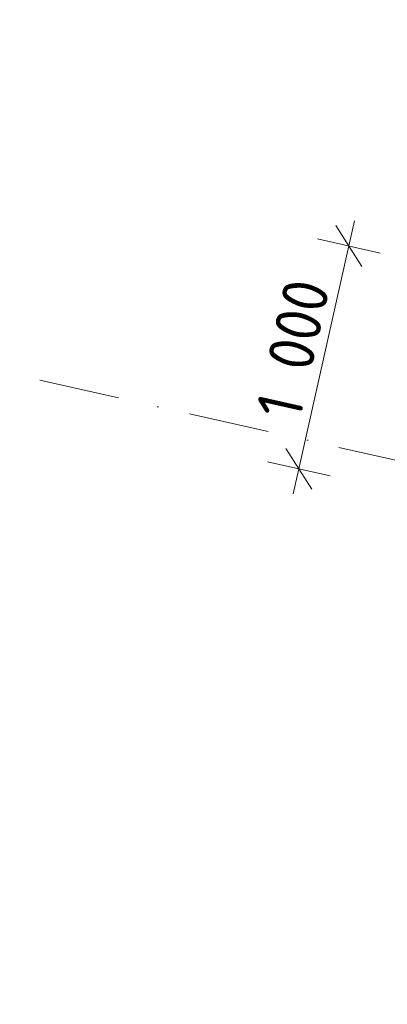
# Model space of a CAD drawing. Header units: millimetres. Extents: x -7213913 to -6937159, y 6128912 to 6404062.
# Tile 135 of 208: x -7204153 to -7202545, y 6179262 to 6183574. Entities that reach past the tile are written whole.
import ezdxf
from ezdxf.enums import TextEntityAlignment as Align

# ---------------------------------------------------------------- set-up
doc = ezdxf.new("R2010")
doc.units = ezdxf.units.MM
doc.header["$MEASUREMENT"] = 0
doc.linetypes.add('Штрихпунктирная', pattern=[670.277762, 352.777767, -176.388884, 0, -141.111112])
doc.layers.add('АР-Чертеж-Оси_Осевые размеры.АР', color=7, linetype='Continuous')
doc.layers.add('АР-Чертеж-Размеры.АР', color=7, linetype='Continuous')
for name, color, linetype, lineweight in [('АР-Чертеж-Оси_Осевые размеры.АР_Ном._пера__1', 7, 'Continuous', 0), ('АР-Чертеж-Оси_Осевые размеры.АР_Ном._пера__120', 7, 'Continuous', 0), ('АР-Чертеж-Размеры.АР_Ном._пера__1', 7, 'Continuous', 0)]:
    doc.layers.add(name, color=color, linetype=linetype, lineweight=lineweight)
doc.styles.add('РЎР“Р•РќР•Р\xa0Р\x98Р\xa0_РЎРўР\x98Р›Р¬_3', font='GOST_Common.ttf')
doc.styles.add('РЎР“Р•РќР•Р\xa0Р\x98Р\xa0_РЎРўР\x98Р›Р¬_5', font='GOTHIC.TTF')
doc.dimstyles.new('СГЕНЕРИР_СТИЛЬ__1', dxfattribs={"dimtxt": 400, "dimasz": 332.5, "dimexe": 0.18, "dimexo": 0.0625, "dimgap": 0, "dimtad": 1, "dimdec": 0, "dimzin": 0, "dimdsep": 46, "dimtxsty": 'РЎР“Р•РќР•Р\xa0Р\x98Р\xa0_РЎРўР\x98Р›Р¬_5', "dimblk": 'ARROWHEAD_6', "dimblk1": 'ARROWHEAD_6', "dimblk2": 'ARROWHEAD_6', "dimcen": 0.09, "dimse1": 1, "dimse2": 1, "dimclrd": 7, "dimclre": 7, "dimclrt": 7, "dimazin": 0, "dimtfac": 1, "dimtdec": 4, "dimtmove": 2, "dimatfit": 3, "dimfxl": 1, "dimtolj": 1, "dimtzin": 0, "dimarcsym": 0})
doc.dimstyles.new('СГЕНЕРИР_СТИЛЬ__3', dxfattribs={"dimtxt": 200, "dimasz": 142.5, "dimexe": 0.18, "dimexo": 0.0625, "dimgap": 0, "dimtad": 1, "dimdec": 0, "dimzin": 0, "dimdsep": 46, "dimtxsty": 'РЎР“Р•РќР•Р\xa0Р\x98Р\xa0_РЎРўР\x98Р›Р¬_3', "dimblk": 'ARROWHEAD_6', "dimblk1": 'ARROWHEAD_6', "dimblk2": 'ARROWHEAD_6', "dimcen": 0.09, "dimse1": 1, "dimse2": 1, "dimclrd": 7, "dimclre": 7, "dimclrt": 7, "dimazin": 0, "dimtfac": 1, "dimtdec": 4, "dimtmove": 0, "dimatfit": 3, "dimfxl": 1, "dimtolj": 1, "dimtzin": 0, "dimarcsym": 0})

# ---------------------------------------------------------------- blocks, each defined once
blk = doc.blocks.new('*D881', base_point=(-6566190.3, 6562677.8))
at = {"layer": 'АР-Чертеж-Оси_Осевые размеры.АР_Ном._пера__1', "color": 7, "linetype": 'Continuous', "lineweight": 0, "transparency": 16777216}
for p, q in [((-7202989.4, 6205215.6), (-7203046.9, 6204959.5)), ((-7202914.5, 6204750.4), (-7203179.3, 6205168.6)), ((-7203367, 6205031.4), (-7202726.8, 6204887.6)), ((-7203046.9, 6204959.5), (-7212636.3, 6162263.2)), ((-7212768.7, 6162472.3), (-7212503.9, 6162054.1)), ((-7212956.4, 6162335.1), (-7212316.1, 6162191.3)), ((-7212636.3, 6162263.2), (-7212693.8, 6162007))]:
    blk.add_line(p, q, dxfattribs=at)
at = {"layer": 'АР-Чертеж-Оси_Осевые размеры.АР_Ном._пера__1', "color": 7, "lineweight": 0, "transparency": 16777216, "insert": (-7207666.6, 6184755.7), "char_height": 400, "attachment_point": 7, "rotation": 77.3417, "style": 'РЎР“Р•РќР•Р\xa0Р\x98Р\xa0_РЎРўР\x98Р›Р¬_5'}
blk.add_mtext('\\A1;{\\pql;\\fCentury Gothic|b0|i0|c204|p0;\\W1.000000;43\xa0760}', dxfattribs=at)
blk = doc.blocks.new('ARROWHEAD_6')
at = {"color": 0, "linetype": 'Continuous', "lineweight": 0}
for p, q in [((-0.5, -0.5), (0.5, 0.5)), ((0, 0), (-1, 0))]:
    blk.add_line(p, q, dxfattribs=at)
blk = doc.blocks.new('*D952', base_point=(-6566190.3, 6562677.8))
at = {"layer": 'АР-Чертеж-Размеры.АР_Ном._пера__1', "color": 7, "linetype": 'Continuous', "lineweight": 0, "transparency": 16777216}
for p, q in [((-7202656.4, 6182493), (-7202769.8, 6182672.2)), ((-7202688.4, 6182692.4), (-7202713.1, 6182582.6)), ((-7202713.1, 6182582.6), (-7202932.3, 6181606.8)), ((-7202850.3, 6182613.4), (-7202575.9, 6182551.8)), ((-7202989, 6181696.4), (-7202875.5, 6181517.2)), ((-7203069.5, 6181637.6), (-7202795, 6181576)), ((-7202932.3, 6181606.8), (-7202956.9, 6181497.1))]:
    blk.add_line(p, q, dxfattribs=at)
at = {"layer": 'АР-Чертеж-Размеры.АР_Ном._пера__1', "color": 7, "lineweight": 0, "transparency": 16777216, "insert": (-7202926.9, 6181813), "char_height": 200, "attachment_point": 7, "rotation": 77.3417, "style": 'РЎР“Р•РќР•Р\xa0Р\x98Р\xa0_РЎРўР\x98Р›Р¬_3'}
blk.add_mtext('\\A1;{\\pql;\\fGOST Common|b0|i0|c204|p0;\\W1.000000;1\xa0000}', dxfattribs=at)
blk = doc.blocks.new('Стандартный Маркер Сетки[187]_1', base_point=(-7208310.8, 6182948.1))
at = {"layer": 'АР-Чертеж-Оси_Осевые размеры.АР_Ном._пера__120', "color": 7, "linetype": 'Штрихпунктирная', "lineweight": 0}
blk.add_line((-7207335.2, 6182729), (-7183218.3, 6177312.4), dxfattribs=at)
at = {"layer": 'АР-Чертеж-Оси_Осевые размеры.АР_Ном._пера__120', "color": 7, "lineweight": 0, "style": 'РЎР“Р•РќР•Р\xa0Р\x98Р\xa0_РЎРўР\x98Р›Р¬_5'}
blk.add_attdef('AC_MarkerText_1', text='', height=350, rotation=347.3417, dxfattribs=at).set_placement((-7208728.8, 6183238.8), align=Align.TOP_CENTER)
blk = doc.blocks.new('Стандартный Маркер Сетки[211]_1', base_point=(-7208310.8, 6182948.1))
at = {"layer": 'АР-Чертеж-Оси_Осевые размеры.АР_Ном._пера__120', "color": 7, "linetype": 'Штрихпунктирная', "lineweight": 0}
blk.add_line((-7207335.2, 6182729), (-7183218.3, 6177312.4), dxfattribs=at)
at = {"layer": 'АР-Чертеж-Оси_Осевые размеры.АР_Ном._пера__120', "color": 7, "lineweight": 0, "style": 'РЎР“Р•РќР•Р\xa0Р\x98Р\xa0_РЎРўР\x98Р›Р¬_5'}
blk.add_attdef('AC_MarkerText_1', text='', height=350, rotation=347.3417, dxfattribs=at).set_placement((-7208728.8, 6183238.8), align=Align.TOP_CENTER)

msp = doc.modelspace()

# ---------------------------------------------------------------- block references
at = {"layer": 'АР-Чертеж-Оси_Осевые размеры.АР', "color": 8, "linetype": 'Continuous', "lineweight": 15}
for name in ['Стандартный Маркер Сетки[187]_1', 'Стандартный Маркер Сетки[211]_1']:
    msp.add_blockref(name, (-7208310.8, 6182948.1), dxfattribs=at)

# ---------------------------------------------------------------- dimensions: what is measured, and where the dimension line sits
at = {"layer": 'АР-Чертеж-Оси_Осевые размеры.АР', "color": 7, "linetype": 'Continuous', "lineweight": 0}
dim = msp.add_linear_dim(base=(-7212636.3, 6162263.2), p1=(-7203353.8, 6205028.5), p2=(-7213412.7, 6162437.5), angle=257.3417, dimstyle='СГЕНЕРИР_СТИЛЬ__1', dxfattribs=at)
dim.commit()
dim.dimension.update_dxf_attribs({"geometry": '*D881', "text_midpoint": (-7207678, 6185617.5), "dimtype": 160, "text_rotation": 77.3417})
at = {"layer": 'АР-Чертеж-Размеры.АР', "color": 7, "linetype": 'Continuous', "lineweight": 0}
dim = msp.add_linear_dim(base=(-7202932.3, 6181606.8), p1=(-7202713.1, 6182582.6), p2=(-7202932.3, 6181606.8), angle=257.3417, dimstyle='СГЕНЕРИР_СТИЛЬ__3', dxfattribs=at)
dim.commit()
dim.dimension.update_dxf_attribs({"geometry": '*D952', "text_midpoint": (-7202949.3, 6182169.6), "dimtype": 160, "text_rotation": 77.3417})

doc.saveas('drawing.dxf')
